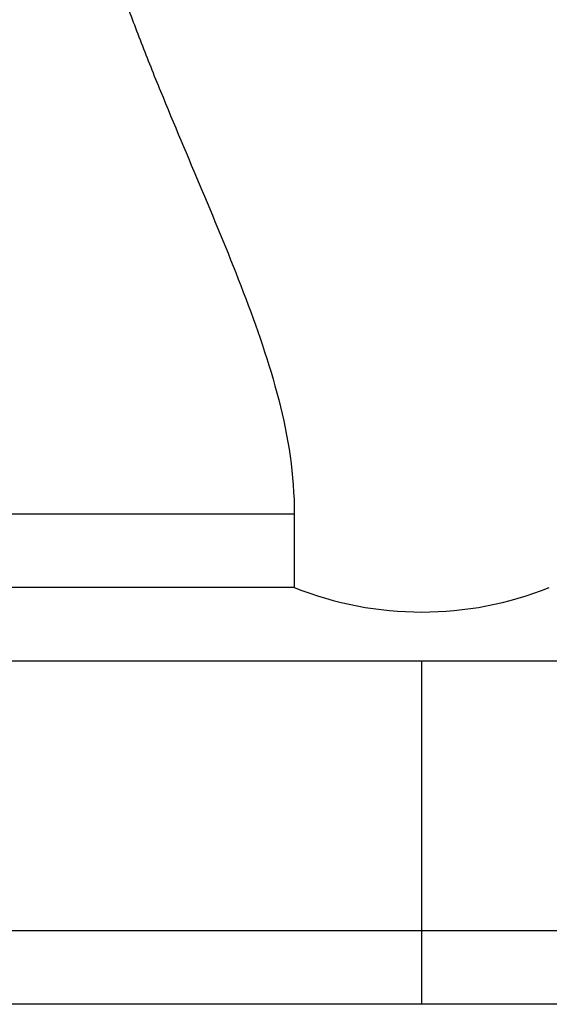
# Model space of a CAD drawing. Header units: millimetres. Extents: x 414 to 815, y 477 to 606.
# Tile 49 of 52: x 738 to 748, y 500 to 520. Entities that reach past the tile are written whole.
import ezdxf
from ezdxf.lldxf.tags import DXFTag

# ---------------------------------------------------------------- set-up
doc = ezdxf.new("R2010")
doc.units = ezdxf.units.MM
for name, color, linetype in [('2', 7, 'CONTINUOUS'), ('HID', 2, 'DASHED'), ('OUT', 3, 'CONTINUOUS')]:
    doc.layers.add(name, color=color, linetype=linetype)
tags = doc.linetypes.add('DASHED', pattern=[25.72, 12.86, -12.86]).pattern_tags.tags
tags[6:7] = [DXFTag(74, 4), DXFTag(75, 0), DXFTag(340, '0'), DXFTag(46, 0.0), DXFTag(50, 0.0), DXFTag(44, 0.0), DXFTag(45, 0.0)]
tags[4:5] = [DXFTag(74, 4), DXFTag(75, 0), DXFTag(340, '0'), DXFTag(46, 0.0), DXFTag(50, 0.0), DXFTag(44, 0.0), DXFTag(45, 0.0)]

msp = doc.modelspace()

# ---------------------------------------------------------------- linework, layer by layer
at = {"layer": '2', "color": 0, "linetype": 'Continuous'}
for points in [[(815.275, 501.613), (613.698, 501.613)], [(815.275, 500.113), (570.275, 500.113)]]:
    msp.add_open_spline(points, degree=1, dxfattribs=at)
at = {"layer": 'HID', "color": 0, "ltscale": 0.1}
msp.add_line((745.775, 500.113), (745.775, 507.113), dxfattribs=at)
at = {"layer": 'OUT', "color": 7}
for p, q in [((696.373, 510.113), (743.177, 510.113)), ((743.177, 510.113), (743.177, 508.613)), ((743.177, 508.613), (696.373, 508.613)), ((772.275, 507.113), (667.275, 507.113))]:
    msp.add_line(p, q, dxfattribs=at)
msp.add_arc((745.775, 515.113), 7, 248.2132, 291.7868, dxfattribs=at)
msp.add_open_spline([(738.866, 525.827), (738.765, 525.341), (738.753, 524.823), (738.852, 523.721), (738.966, 523.134), (739.277, 521.934), (739.474, 521.318), (739.812, 520.368), (739.932, 520.047), (740.184, 519.397), (740.316, 519.066), (740.722, 518.072), (741.007, 517.401), (741.579, 516.039), (741.867, 515.347), (742.409, 513.929), (742.665, 513.202), (743.054, 511.68), (743.177, 510.906), (743.177, 510.113)], degree=3, knots=[0, 0, 0, 0, 0.125, 0.125, 0.25, 0.25, 0.375, 0.375, 0.4375, 0.4375, 0.5, 0.5, 0.625, 0.625, 0.75, 0.75, 0.875, 0.875, 1, 1, 1, 1], dxfattribs=at)

doc.saveas('drawing.dxf')
